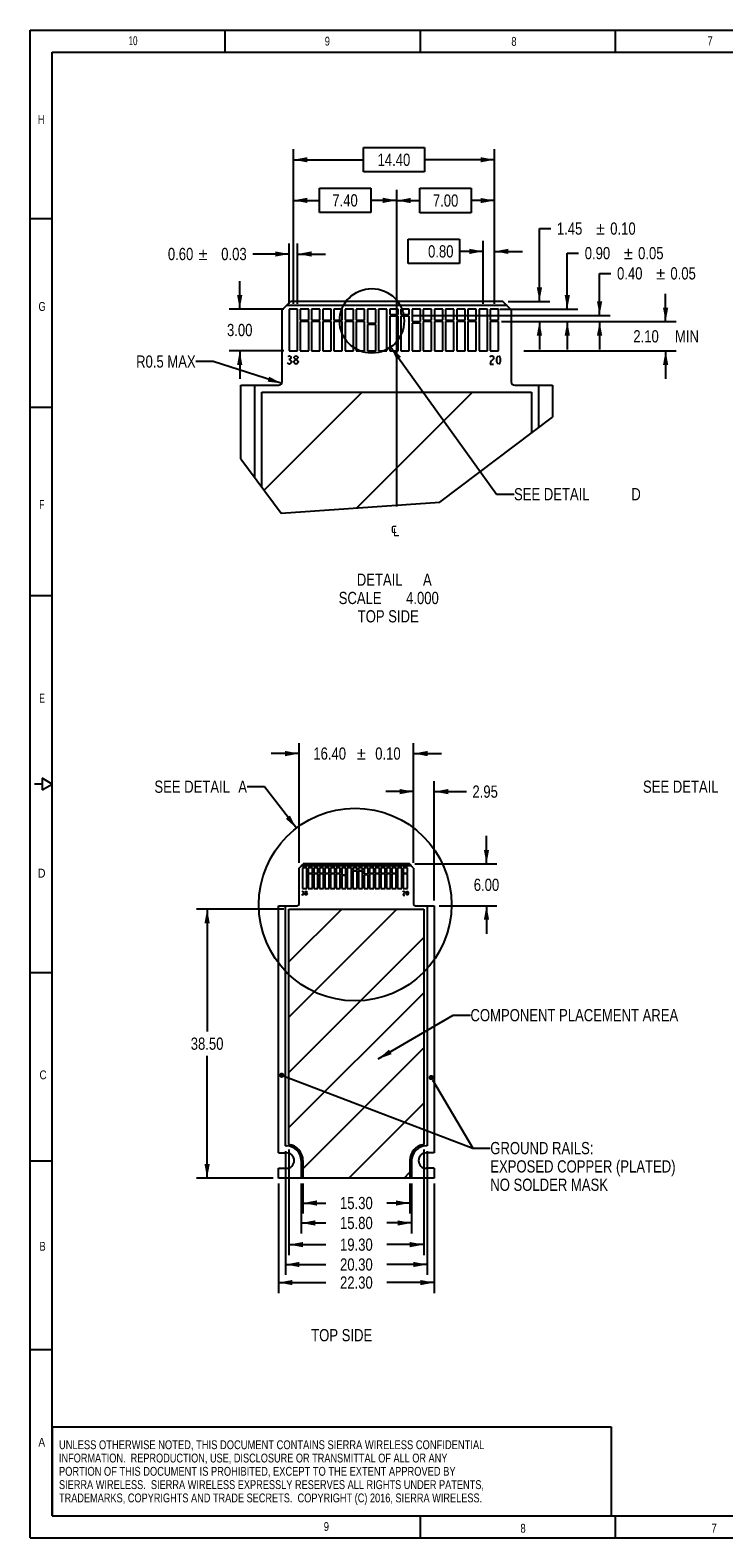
# Model space of a CAD drawing. Extents: x 0 to 559, y 0 to 432.
# Tile 1 of 14: x 0 to 199, y 0 to 432. Entities that reach past the tile are written whole.
import ezdxf
from ezdxf.enums import TextEntityAlignment as Align

# ---------------------------------------------------------------- set-up
doc = ezdxf.new("R2010")
doc.units = 0
doc.header["$LTSCALE"] = 30.734
doc.layers.get('0').update_dxf_attribs({"linetype": 'CONTINUOUS'})
for name, color, linetype in [('AXIS', 7, 'CONTINUOUS'), ('COSMETICS', 7, 'CONTINUOUS'), ('CURVES', 7, 'CONTINUOUS'), ('NOTES', 7, 'CONTINUOUS')]:
    doc.layers.add(name, color=color, linetype=linetype)
doc.styles.get("Standard").update_dxf_attribs({"font": 'txt', "width": 0.8})
doc.styles.add('TEXTSTYLE_1', font='gdt', dxfattribs={"width": 0.8})
doc.styles.add('TEXTSTYLE_2', font='txt', dxfattribs={"width": 1.25})
doc.styles.add('TEXTSTYLE_3', font='txt')
doc.dimstyles.get("Standard").update_dxf_attribs({"dimtxt": 0.18, "dimasz": 0.18, "dimexe": 0.18, "dimexo": 0.0625, "dimgap": 0.09, "dimtad": 0, "dimtih": 1, "dimtoh": 1, "dimzin": 0, "dimcen": 0.09, "dimazin": 3, "dimtfac": 1, "dimtofl": 0, "dimtmove": 0, "dimatfit": 3})

# ---------------------------------------------------------------- blocks, each defined once
blk = doc.blocks.new('_FILLED')
at = {"color": 0, "linetype": 'BYBLOCK'}
blk.add_solid([(0, 0), (-1, 0.1875), (-1, -0.1875)], dxfattribs=at)
blk = doc.blocks.new('*D4')
at = {"color": 2, "linetype": 'CONTINUOUS'}
for p, q in [((72.63, 180.03), (47.68, 180.03)), ((50.68, 180.03), (50.68, 145.03)), ((50.68, 103.03), (50.68, 138.03)), ((69.63, 103.03), (47.68, 103.03))]:
    blk.add_line(p, q, dxfattribs=at)
at = {"color": 2, "linetype": 'CONTINUOUS', "xscale": 4, "yscale": 4, "zscale": 4}
for p, rotation in [((50.68, 180.03), 90), ((50.68, 103.03), 270)]:
    blk.add_blockref('_FILLED', p, dxfattribs=dict(at, rotation=rotation))
at = {"color": 2, "linetype": 'CONTINUOUS', "width": 0.8}
blk.add_text('38.50', height=3.5, dxfattribs=at).set_placement((50.68, 139.78), align=Align.CENTER)
blk = doc.blocks.new('*D6')
at = {"color": 2, "linetype": 'CONTINUOUS'}
for p, q in [((130.69, 193.03), (130.69, 201.03)), ((110.13, 193.03), (133.69, 193.03)), ((117.13, 181.03), (133.69, 181.03)), ((130.69, 181.03), (130.69, 173.03))]:
    blk.add_line(p, q, dxfattribs=at)
at = {"color": 2, "linetype": 'CONTINUOUS', "xscale": 4, "yscale": 4, "zscale": 4}
for p, rotation in [((130.69, 193.03), 270), ((130.69, 181.03), 90)]:
    blk.add_blockref('_FILLED', p, dxfattribs=dict(at, rotation=rotation))
at = {"color": 2, "linetype": 'CONTINUOUS', "width": 0.8}
blk.add_text('6.00', height=3.5, dxfattribs=at).set_placement((130.69, 185.28), align=Align.CENTER)
blk = doc.blocks.new('*D7')
at = {"color": 2, "linetype": 'CONTINUOUS'}
for p, q in [((109.83, 193.33), (109.83, 216.72)), ((115.73, 182.53), (115.73, 216.72)), ((109.83, 213.72), (101.83, 213.72)), ((115.73, 213.72), (124.92, 213.72))]:
    blk.add_line(p, q, dxfattribs=at)
at = {"color": 2, "linetype": 'CONTINUOUS', "xscale": 4, "yscale": 4, "zscale": 4}
blk.add_blockref('_FILLED', (109.83, 213.72), dxfattribs=at)
at = {"color": 2, "linetype": 'CONTINUOUS', "xscale": 4, "yscale": 4, "zscale": 4, "rotation": 180}
blk.add_blockref('_FILLED', (115.73, 213.72), dxfattribs=at)
at = {"color": 2, "linetype": 'CONTINUOUS', "width": 0.8}
blk.add_text('2.95', height=3.5, dxfattribs=at).set_placement((126.67, 211.97))
blk = doc.blocks.new('*D8')
at = {"color": 2, "linetype": 'CONTINUOUS'}
for p, q in [((77.03, 224.62), (69.03, 224.62)), ((77.03, 193.33), (77.03, 227.62)), ((109.83, 193.33), (109.83, 227.62)), ((109.83, 224.62), (117.83, 224.62))]:
    blk.add_line(p, q, dxfattribs=at)
at = {"color": 2, "linetype": 'CONTINUOUS', "xscale": 4, "yscale": 4, "zscale": 4}
blk.add_blockref('_FILLED', (77.03, 224.62), dxfattribs=at)
at = {"color": 2, "linetype": 'CONTINUOUS', "xscale": 4, "yscale": 4, "zscale": 4, "rotation": 180}
blk.add_blockref('_FILLED', (109.83, 224.62), dxfattribs=at)
at = {"color": 2, "linetype": 'CONTINUOUS', "width": 0.8}
for s, p in [('16.40', (85.79, 222.87)), ('0.10', (102.47, 222.87))]:
    blk.add_text(s, height=3.5, dxfattribs=at).set_placement(p, align=Align.CENTER)
at = {"color": 2, "linetype": 'CONTINUOUS', "style": 'TEXTSTYLE_1'}
blk.add_text('`', height=3.5, dxfattribs=at).set_placement((94.83, 222.87), align=Align.CENTER)
blk = doc.blocks.new('*D10')
at = {"color": 2, "linetype": 'CONTINUOUS'}
for p, q in [((71.13, 101.53), (71.13, 70.11)), ((115.73, 101.53), (115.73, 70.11)), ((71.13, 73.11), (84.68, 73.11)), ((115.73, 73.11), (102.18, 73.11))]:
    blk.add_line(p, q, dxfattribs=at)
at = {"color": 2, "linetype": 'CONTINUOUS', "xscale": 4, "yscale": 4, "zscale": 4, "rotation": 180}
blk.add_blockref('_FILLED', (71.13, 73.11), dxfattribs=at)
at = {"color": 2, "linetype": 'CONTINUOUS', "xscale": 4, "yscale": 4, "zscale": 4}
blk.add_blockref('_FILLED', (115.73, 73.11), dxfattribs=at)
at = {"color": 2, "linetype": 'CONTINUOUS', "width": 0.8}
blk.add_text('22.30', height=3.5, dxfattribs=at).set_placement((93.43, 71.36), align=Align.CENTER)
blk = doc.blocks.new('*D12')
at = {"color": 2, "linetype": 'CONTINUOUS'}
for p, q in [((75.38, 353.92), (75.38, 386.05)), ((104.98, 295.33), (104.98, 386.05)), ((75.38, 383.05), (82.83, 383.05)), ((104.98, 383.05), (97.53, 383.05))]:
    blk.add_line(p, q, dxfattribs=at)
at = {"color": 2, "linetype": 'CONTINUOUS', "xscale": 4, "yscale": 4, "zscale": 4, "rotation": 180}
blk.add_blockref('_FILLED', (75.38, 383.05), dxfattribs=at)
at = {"color": 2, "linetype": 'CONTINUOUS', "xscale": 4, "yscale": 4, "zscale": 4}
blk.add_blockref('_FILLED', (104.98, 383.05), dxfattribs=at)
at = {"color": 2, "linetype": 'CONTINUOUS', "width": 0.8}
blk.add_text('7.40', height=3.5, dxfattribs=at).set_placement((90.18, 381.3), align=Align.CENTER)
blk = doc.blocks.new('*D15')
at = {"color": 2, "linetype": 'CONTINUOUS'}
for p, q in [((163.08, 350.12), (163.08, 362.14)), ((163.08, 362.14), (166.33, 362.14)), ((109.19, 350.12), (166.08, 350.12)), ((139.07, 348.32), (166.08, 348.32)), ((163.08, 348.32), (163.08, 340.32))]:
    blk.add_line(p, q, dxfattribs=at)
at = {"color": 2, "linetype": 'CONTINUOUS', "xscale": 4, "yscale": 4, "zscale": 4}
for p, rotation in [((163.08, 350.12), 270), ((163.08, 348.32), 90)]:
    blk.add_blockref('_FILLED', p, dxfattribs=dict(at, rotation=rotation))
at = {"color": 2, "linetype": 'CONTINUOUS', "width": 0.8}
for s, p in [('0.40', (168.08, 360.39)), ('0.05', (183.36, 360.39))]:
    blk.add_text(s, height=3.5, dxfattribs=at).set_placement(p)
at = {"color": 2, "linetype": 'CONTINUOUS', "style": 'TEXTSTYLE_1'}
blk.add_text('`', height=3.5, dxfattribs=at).set_placement((179.28, 360.39))
blk = doc.blocks.new('*D16')
at = {"color": 2, "linetype": 'CONTINUOUS'}
for p, q in [((153.83, 351.92), (153.83, 367.93)), ((153.83, 367.93), (157.08, 367.93)), ((134.56, 351.92), (156.83, 351.92)), ((135, 348.32), (156.83, 348.32)), ((153.83, 348.32), (153.83, 340.32))]:
    blk.add_line(p, q, dxfattribs=at)
at = {"color": 2, "linetype": 'CONTINUOUS', "xscale": 4, "yscale": 4, "zscale": 4}
for p, rotation in [((153.83, 351.92), 270), ((153.83, 348.32), 90)]:
    blk.add_blockref('_FILLED', p, dxfattribs=dict(at, rotation=rotation))
at = {"color": 2, "linetype": 'CONTINUOUS', "width": 0.8}
for s, p in [('0.90', (158.83, 366.18)), ('0.05', (174.11, 366.18))]:
    blk.add_text(s, height=3.5, dxfattribs=at).set_placement(p)
at = {"color": 2, "linetype": 'CONTINUOUS', "style": 'TEXTSTYLE_1'}
blk.add_text('`', height=3.5, dxfattribs=at).set_placement((170.03, 366.18))
blk = doc.blocks.new('*D17')
at = {"color": 2, "linetype": 'CONTINUOUS'}
for p, q in [((181.99, 348.32), (181.99, 356.32)), ((141.28, 348.32), (184.99, 348.32)), ((141.35, 339.92), (184.99, 339.92)), ((181.99, 339.92), (181.99, 331.92))]:
    blk.add_line(p, q, dxfattribs=at)
at = {"color": 2, "linetype": 'CONTINUOUS', "xscale": 4, "yscale": 4, "zscale": 4}
for p, rotation in [((181.99, 348.32), 270), ((181.99, 339.92), 90)]:
    blk.add_blockref('_FILLED', p, dxfattribs=dict(at, rotation=rotation))
at = {"color": 2, "linetype": 'CONTINUOUS', "width": 0.8}
for s, p in [('2.10', (176.39, 342.37)), (' MIN', (187.59, 342.37))]:
    blk.add_text(s, height=3.5, dxfattribs=at).set_placement(p, align=Align.CENTER)
blk = doc.blocks.new('*D22')
at = {"color": 2, "linetype": 'CONTINUOUS'}
for p, q in [((60.02, 351.92), (60.02, 359.92)), ((72.68, 351.92), (57.02, 351.92)), ((72.68, 339.92), (57.02, 339.92)), ((60.02, 339.92), (60.02, 331.92))]:
    blk.add_line(p, q, dxfattribs=at)
at = {"color": 2, "linetype": 'CONTINUOUS', "xscale": 4, "yscale": 4, "zscale": 4}
for p, rotation in [((60.02, 351.92), 270), ((60.02, 339.92), 90)]:
    blk.add_blockref('_FILLED', p, dxfattribs=dict(at, rotation=rotation))
at = {"color": 2, "linetype": 'CONTINUOUS', "width": 0.8}
blk.add_text('3.00', height=3.5, dxfattribs=at).set_placement((60.02, 344.17), align=Align.CENTER)
blk = doc.blocks.new('*D23')
at = {"color": 2, "linetype": 'CONTINUOUS'}
for p, q in [((74.18, 367.69), (63.76, 367.69)), ((74.18, 353.42), (74.18, 370.69)), ((76.58, 353.42), (76.58, 370.69)), ((76.58, 367.69), (84.58, 367.69))]:
    blk.add_line(p, q, dxfattribs=at)
at = {"color": 2, "linetype": 'CONTINUOUS', "xscale": 4, "yscale": 4, "zscale": 4}
blk.add_blockref('_FILLED', (74.18, 367.69), dxfattribs=at)
at = {"color": 2, "linetype": 'CONTINUOUS', "xscale": 4, "yscale": 4, "zscale": 4, "rotation": 180}
blk.add_blockref('_FILLED', (76.58, 367.69), dxfattribs=at)
at = {"color": 2, "linetype": 'CONTINUOUS', "width": 0.8}
for s, p in [('0.60', (46.73, 365.94)), ('0.03', (62.01, 365.94))]:
    blk.add_text(s, height=3.5, dxfattribs=at).set_placement(p, align=Align.RIGHT)
at = {"color": 2, "linetype": 'CONTINUOUS', "style": 'TEXTSTYLE_1'}
blk.add_text('`', height=3.5, dxfattribs=at).set_placement((50.81, 365.94), align=Align.RIGHT)
blk = doc.blocks.new('*D24')
at = {"color": 2, "linetype": 'CONTINUOUS'}
for p, q in [((75.38, 353.42), (75.38, 397.68)), ((132.98, 353.42), (132.98, 397.68)), ((75.38, 394.68), (95.43, 394.68)), ((132.98, 394.68), (112.93, 394.68))]:
    blk.add_line(p, q, dxfattribs=at)
at = {"color": 2, "linetype": 'CONTINUOUS', "xscale": 4, "yscale": 4, "zscale": 4, "rotation": 180}
blk.add_blockref('_FILLED', (75.38, 394.68), dxfattribs=at)
at = {"color": 2, "linetype": 'CONTINUOUS', "xscale": 4, "yscale": 4, "zscale": 4}
blk.add_blockref('_FILLED', (132.98, 394.68), dxfattribs=at)
at = {"color": 2, "linetype": 'CONTINUOUS', "width": 0.8}
blk.add_text('14.40', height=3.5, dxfattribs=at).set_placement((104.18, 392.93), align=Align.CENTER)
blk = doc.blocks.new('*D25')
at = {"color": 2, "linetype": 'CONTINUOUS'}
for p, q in [((104.98, 357.62), (104.98, 386)), ((132.98, 353.42), (132.98, 386)), ((104.98, 383), (111.63, 383)), ((132.98, 383), (126.33, 383))]:
    blk.add_line(p, q, dxfattribs=at)
at = {"color": 2, "linetype": 'CONTINUOUS', "xscale": 4, "yscale": 4, "zscale": 4, "rotation": 180}
blk.add_blockref('_FILLED', (104.98, 383), dxfattribs=at)
at = {"color": 2, "linetype": 'CONTINUOUS', "xscale": 4, "yscale": 4, "zscale": 4}
blk.add_blockref('_FILLED', (132.98, 383), dxfattribs=at)
at = {"color": 2, "linetype": 'CONTINUOUS', "width": 0.8}
blk.add_text('7.00', height=3.5, dxfattribs=at).set_placement((118.98, 381.25), align=Align.CENTER)
blk = doc.blocks.new('*D26')
at = {"color": 2, "linetype": 'CONTINUOUS'}
for p, q in [((129.78, 353.42), (129.78, 371.44)), ((132.98, 353.42), (132.98, 371.44)), ((129.78, 368.44), (122.99, 368.44)), ((132.98, 368.44), (140.98, 368.44))]:
    blk.add_line(p, q, dxfattribs=at)
at = {"color": 2, "linetype": 'CONTINUOUS', "xscale": 4, "yscale": 4, "zscale": 4}
blk.add_blockref('_FILLED', (129.78, 368.44), dxfattribs=at)
at = {"color": 2, "linetype": 'CONTINUOUS', "xscale": 4, "yscale": 4, "zscale": 4, "rotation": 180}
blk.add_blockref('_FILLED', (132.98, 368.44), dxfattribs=at)
at = {"color": 2, "linetype": 'CONTINUOUS', "width": 0.8}
blk.add_text('0.80', height=3.5, dxfattribs=at).set_placement((121.24, 366.69), align=Align.RIGHT)
blk = doc.blocks.new('*D27')
at = {"color": 2, "linetype": 'CONTINUOUS'}
for p, q in [((145.85, 354.12), (145.85, 374.97)), ((145.85, 374.97), (149.1, 374.97)), ((136.88, 354.12), (148.85, 354.12)), ((135.15, 348.32), (148.85, 348.32)), ((145.85, 348.32), (145.85, 340.32))]:
    blk.add_line(p, q, dxfattribs=at)
at = {"color": 2, "linetype": 'CONTINUOUS', "xscale": 4, "yscale": 4, "zscale": 4}
for p, rotation in [((145.85, 354.12), 270), ((145.85, 348.32), 90)]:
    blk.add_blockref('_FILLED', p, dxfattribs=dict(at, rotation=rotation))
at = {"color": 2, "linetype": 'CONTINUOUS', "width": 0.8}
for s, p in [('1.45', (150.85, 373.22)), ('0.10', (166.13, 373.22))]:
    blk.add_text(s, height=3.5, dxfattribs=at).set_placement(p)
at = {"color": 2, "linetype": 'CONTINUOUS', "style": 'TEXTSTYLE_1'}
blk.add_text('`', height=3.5, dxfattribs=at).set_placement((162.05, 373.22))
blk = doc.blocks.new('*D30')
at = {"color": 2, "linetype": 'CONTINUOUS'}
for p, q in [((78.13, 101.53), (78.13, 92.89)), ((108.73, 101.53), (108.73, 92.89)), ((78.13, 95.89), (84.68, 95.89)), ((108.73, 95.89), (102.18, 95.89))]:
    blk.add_line(p, q, dxfattribs=at)
at = {"color": 2, "linetype": 'CONTINUOUS', "xscale": 4, "yscale": 4, "zscale": 4, "rotation": 180}
blk.add_blockref('_FILLED', (78.13, 95.89), dxfattribs=at)
at = {"color": 2, "linetype": 'CONTINUOUS', "xscale": 4, "yscale": 4, "zscale": 4}
blk.add_blockref('_FILLED', (108.73, 95.89), dxfattribs=at)
at = {"color": 2, "linetype": 'CONTINUOUS', "width": 0.8}
blk.add_text('15.30', height=3.5, dxfattribs=at).set_placement((93.43, 94.14), align=Align.CENTER)
blk = doc.blocks.new('*D31')
at = {"color": 2, "linetype": 'CONTINUOUS'}
for p, q in [((74.13, 111.18), (74.13, 80.98)), ((112.73, 111.18), (112.73, 80.98)), ((74.13, 83.98), (84.68, 83.98)), ((112.73, 83.98), (102.18, 83.98))]:
    blk.add_line(p, q, dxfattribs=at)
at = {"color": 2, "linetype": 'CONTINUOUS', "xscale": 4, "yscale": 4, "zscale": 4, "rotation": 180}
blk.add_blockref('_FILLED', (74.13, 83.98), dxfattribs=at)
at = {"color": 2, "linetype": 'CONTINUOUS', "xscale": 4, "yscale": 4, "zscale": 4}
blk.add_blockref('_FILLED', (112.73, 83.98), dxfattribs=at)
at = {"color": 2, "linetype": 'CONTINUOUS', "width": 0.8}
blk.add_text('19.30', height=3.5, dxfattribs=at).set_placement((93.43, 82.23), align=Align.CENTER)
blk = doc.blocks.new('*D38')
at = {"color": 2, "linetype": 'CONTINUOUS'}
for p, q in [((73.13, 110.73), (73.13, 75.29)), ((113.73, 110.73), (113.73, 75.29)), ((73.13, 78.29), (84.68, 78.29)), ((113.73, 78.29), (102.18, 78.29))]:
    blk.add_line(p, q, dxfattribs=at)
at = {"color": 2, "linetype": 'CONTINUOUS', "xscale": 4, "yscale": 4, "zscale": 4, "rotation": 180}
blk.add_blockref('_FILLED', (73.13, 78.29), dxfattribs=at)
at = {"color": 2, "linetype": 'CONTINUOUS', "xscale": 4, "yscale": 4, "zscale": 4}
blk.add_blockref('_FILLED', (113.73, 78.29), dxfattribs=at)
at = {"color": 2, "linetype": 'CONTINUOUS', "width": 0.8}
blk.add_text('20.30', height=3.5, dxfattribs=at).set_placement((93.43, 76.54), align=Align.CENTER)
blk = doc.blocks.new('*D39')
at = {"color": 2, "linetype": 'CONTINUOUS'}
for p, q in [((77.63, 101.53), (77.63, 87.18)), ((109.23, 101.53), (109.23, 87.18)), ((77.63, 90.18), (84.68, 90.18)), ((109.23, 90.18), (102.18, 90.18))]:
    blk.add_line(p, q, dxfattribs=at)
at = {"color": 2, "linetype": 'CONTINUOUS', "xscale": 4, "yscale": 4, "zscale": 4, "rotation": 180}
blk.add_blockref('_FILLED', (77.63, 90.18), dxfattribs=at)
at = {"color": 2, "linetype": 'CONTINUOUS', "xscale": 4, "yscale": 4, "zscale": 4}
blk.add_blockref('_FILLED', (109.23, 90.18), dxfattribs=at)
at = {"color": 2, "linetype": 'CONTINUOUS', "width": 0.8}
blk.add_text('15.80', height=3.5, dxfattribs=at).set_placement((93.43, 88.43), align=Align.CENTER)

msp = doc.modelspace()

# ---------------------------------------------------------------- linework, layer by layer
at = {"color": 7, "linetype": 'CONTINUOUS'}
for p, q in [((0, 0), (0, 431.8)), ((0, 431.8), (558.8, 431.8)), ((55.88, 425.45), (55.88, 431.8)), ((111.76, 425.45), (111.76, 431.8)), ((167.64, 425.45), (167.64, 431.8)), ((6.35, 6.35), (6.35, 425.45)), ((6.35, 425.45), (552.45, 425.45)), ((0, 377.825), (6.35, 377.825)), ((72.176, 351.725), (74.576, 354.125)), ((135.376, 354.125), (74.576, 354.125)), ((137.776, 351.725), (135.376, 354.125)), ((72.176, 331.125), (72.176, 351.725)), ((136.576, 352.925), (73.376, 352.925)), ((74.176, 351.925), (74.176, 339.925)), ((76.576, 351.925), (74.176, 351.925)), ((76.576, 339.925), (76.576, 351.925)), ((77.376, 351.925), (77.376, 348.725)), ((79.776, 351.925), (77.376, 351.925)), ((79.776, 348.725), (79.776, 351.925)), ((80.576, 351.925), (80.576, 348.725)), ((82.976, 351.925), (80.576, 351.925)), ((82.976, 348.725), (82.976, 351.925)), ((83.776, 351.925), (83.776, 348.725)), ((86.176, 351.925), (83.776, 351.925)), ((86.176, 348.725), (86.176, 351.925)), ((86.976, 351.925), (86.976, 348.725)), ((89.376, 351.925), (86.976, 351.925)), ((89.376, 348.725), (89.376, 351.925)), ((90.176, 351.925), (90.176, 348.725)), ((92.576, 351.925), (90.176, 351.925)), ((92.576, 348.725), (92.576, 351.925)), ((93.376, 351.925), (93.376, 348.725)), ((95.776, 351.925), (93.376, 351.925)), ((95.776, 348.725), (95.776, 351.925)), ((96.576, 351.925), (96.576, 347.925)), ((98.976, 351.925), (96.576, 351.925)), ((98.976, 347.925), (98.976, 351.925)), ((99.776, 351.925), (99.776, 339.925)), ((102.176, 351.925), (99.776, 351.925)), ((102.176, 339.925), (102.176, 351.925)), ((102.976, 351.925), (102.976, 350.325)), ((105.376, 351.925), (102.976, 351.925)), ((102.976, 350.325), (105.376, 350.325)), ((102.976, 349.925), (102.976, 339.925)), ((105.376, 349.925), (102.976, 349.925)), ((105.376, 350.325), (105.376, 351.925)), ((105.376, 339.925), (105.376, 349.925)), ((106.176, 351.925), (106.176, 350.325)), ((108.576, 351.925), (106.176, 351.925)), ((106.176, 350.325), (108.576, 350.325)), ((106.176, 349.925), (106.176, 339.925)), ((108.576, 349.925), (106.176, 349.925)), ((108.576, 350.325), (108.576, 351.925)), ((108.576, 339.925), (108.576, 349.925)), ((109.376, 351.925), (109.376, 348.325)), ((111.776, 351.925), (109.376, 351.925)), ((111.776, 348.325), (111.776, 351.925)), ((112.576, 351.925), (112.576, 348.725)), ((114.976, 351.925), (112.576, 351.925)), ((114.976, 348.725), (114.976, 351.925)), ((115.776, 351.925), (115.776, 348.725)), ((118.176, 351.925), (115.776, 351.925)), ((118.176, 348.725), (118.176, 351.925)), ((118.976, 351.925), (118.976, 348.725)), ((121.376, 351.925), (118.976, 351.925)), ((121.376, 348.725), (121.376, 351.925)), ((122.176, 351.925), (122.176, 348.725)), ((124.576, 351.925), (122.176, 351.925)), ((124.576, 348.725), (124.576, 351.925)), ((125.376, 351.925), (125.376, 348.725)), ((127.776, 351.925), (125.376, 351.925)), ((127.776, 348.725), (127.776, 351.925)), ((128.576, 351.925), (128.576, 339.925)), ((130.976, 351.925), (128.576, 351.925)), ((130.976, 339.925), (130.976, 351.925)), ((131.776, 351.925), (131.776, 348.725)), ((134.176, 351.925), (131.776, 351.925)), ((134.176, 348.725), (134.176, 351.925)), ((137.776, 351.725), (137.776, 331.125)), ((77.376, 348.725), (79.776, 348.725)), ((77.376, 348.325), (77.376, 339.925)), ((79.776, 348.325), (77.376, 348.325)), ((79.776, 339.925), (79.776, 348.325)), ((80.576, 348.725), (82.976, 348.725)), ((80.576, 348.325), (80.576, 339.925)), ((82.976, 348.325), (80.576, 348.325)), ((82.976, 339.925), (82.976, 348.325)), ((83.776, 348.725), (86.176, 348.725)), ((83.776, 348.325), (83.776, 339.925)), ((86.176, 348.325), (83.776, 348.325)), ((86.176, 339.925), (86.176, 348.325)), ((86.976, 348.725), (89.376, 348.725)), ((86.976, 348.325), (86.976, 339.925)), ((89.376, 348.325), (86.976, 348.325)), ((89.376, 339.925), (89.376, 348.325)), ((90.176, 348.725), (92.576, 348.725)), ((90.176, 348.325), (90.176, 339.925)), ((92.576, 348.325), (90.176, 348.325)), ((92.576, 339.925), (92.576, 348.325)), ((93.376, 348.725), (95.776, 348.725)), ((93.376, 348.325), (93.376, 339.925)), ((95.776, 348.325), (93.376, 348.325)), ((95.776, 339.925), (95.776, 348.325)), ((96.576, 347.925), (98.976, 347.925)), ((96.576, 347.525), (96.576, 339.925)), ((98.976, 347.525), (96.576, 347.525)), ((98.976, 339.925), (98.976, 347.525)), ((109.376, 348.325), (111.776, 348.325)), ((109.376, 347.925), (109.376, 339.925)), ((111.776, 347.925), (109.376, 347.925)), ((111.776, 339.925), (111.776, 347.925)), ((112.576, 348.725), (114.976, 348.725)), ((112.576, 348.325), (112.576, 339.925)), ((114.976, 348.325), (112.576, 348.325)), ((114.976, 339.925), (114.976, 348.325)), ((115.776, 348.725), (118.176, 348.725)), ((115.776, 348.325), (115.776, 339.925)), ((118.176, 348.325), (115.776, 348.325)), ((118.176, 339.925), (118.176, 348.325)), ((118.976, 348.725), (121.376, 348.725)), ((118.976, 348.325), (118.976, 339.925)), ((121.376, 348.325), (118.976, 348.325)), ((121.376, 339.925), (121.376, 348.325)), ((122.176, 348.725), (124.576, 348.725)), ((122.176, 348.325), (122.176, 339.925)), ((124.576, 348.325), (122.176, 348.325)), ((124.576, 339.925), (124.576, 348.325)), ((125.376, 348.725), (127.776, 348.725)), ((125.376, 348.325), (125.376, 339.925)), ((127.776, 348.325), (125.376, 348.325)), ((127.776, 339.925), (127.776, 348.325)), ((131.776, 348.725), (134.176, 348.725)), ((134.176, 348.325), (131.776, 348.325)), ((131.776, 348.325), (131.776, 339.925)), ((134.176, 339.925), (134.176, 348.325)), ((74.176, 339.925), (76.576, 339.925)), ((77.376, 339.925), (79.776, 339.925)), ((80.576, 339.925), (82.976, 339.925)), ((83.776, 339.925), (86.176, 339.925)), ((86.976, 339.925), (89.376, 339.925)), ((90.176, 339.925), (92.576, 339.925)), ((93.376, 339.925), (95.776, 339.925)), ((96.576, 339.925), (98.976, 339.925)), ((99.776, 339.925), (102.176, 339.925)), ((102.976, 339.925), (105.376, 339.925)), ((106.176, 339.925), (108.576, 339.925)), ((109.376, 339.925), (111.776, 339.925)), ((112.576, 339.925), (114.976, 339.925)), ((115.776, 339.925), (118.176, 339.925)), ((118.976, 339.925), (121.376, 339.925)), ((122.176, 339.925), (124.576, 339.925)), ((125.376, 339.925), (127.776, 339.925)), ((128.576, 339.925), (130.976, 339.925)), ((131.776, 339.925), (134.176, 339.925)), ((60.376, 330.125), (71.176, 330.125)), ((138.776, 330.125), (149.576, 330.125)), ((0, 323.85), (6.35, 323.85)), ((117.351, 296.575), (149.576, 320.957)), ((60.376, 309.03), (71.888, 293.439)), ((71.888, 293.439), (117.351, 296.575)), ((0, 269.875), (6.35, 269.875)), ((3.458, 217.57), (3.458, 214.23)), ((6.35, 215.9), (3.458, 217.57)), ((3.458, 215.9), (1.27, 215.9)), ((3.458, 214.23), (6.35, 215.9)), ((77.029, 191.831), (78.229, 193.031)), ((77.029, 181.531), (77.029, 191.831)), ((109.229, 192.431), (77.629, 192.431)), ((78.029, 191.931), (78.029, 185.931)), ((79.229, 191.931), (78.029, 191.931)), ((108.629, 193.031), (78.229, 193.031)), ((79.229, 185.931), (79.229, 191.931)), ((79.629, 191.931), (79.629, 190.331)), ((80.829, 191.931), (79.629, 191.931)), ((79.629, 190.331), (80.829, 190.331)), ((79.629, 190.131), (79.629, 185.931)), ((80.829, 190.131), (79.629, 190.131)), ((80.829, 190.331), (80.829, 191.931)), ((80.829, 185.931), (80.829, 190.131)), ((81.229, 191.931), (81.229, 190.331)), ((82.429, 191.931), (81.229, 191.931)), ((81.229, 190.331), (82.429, 190.331)), ((81.229, 190.131), (81.229, 185.931)), ((82.429, 190.131), (81.229, 190.131)), ((82.429, 190.331), (82.429, 191.931)), ((82.429, 185.931), (82.429, 190.131)), ((82.829, 191.931), (82.829, 190.331)), ((84.029, 191.931), (82.829, 191.931)), ((82.829, 190.331), (84.029, 190.331)), ((82.829, 190.131), (82.829, 185.931)), ((84.029, 190.131), (82.829, 190.131)), ((84.029, 190.331), (84.029, 191.931)), ((84.029, 185.931), (84.029, 190.131)), ((84.429, 191.931), (84.429, 190.331)), ((85.629, 191.931), (84.429, 191.931)), ((84.429, 190.331), (85.629, 190.331)), ((84.429, 190.131), (84.429, 185.931)), ((85.629, 190.131), (84.429, 190.131)), ((85.629, 190.331), (85.629, 191.931)), ((85.629, 185.931), (85.629, 190.131)), ((86.029, 191.931), (86.029, 190.331)), ((87.229, 191.931), (86.029, 191.931)), ((86.029, 190.331), (87.229, 190.331)), ((86.029, 190.131), (86.029, 185.931)), ((87.229, 190.131), (86.029, 190.131)), ((87.229, 190.331), (87.229, 191.931)), ((87.229, 185.931), (87.229, 190.131)), ((87.629, 191.931), (87.629, 190.331)), ((88.829, 191.931), (87.629, 191.931)), ((87.629, 190.331), (88.829, 190.331)), ((87.629, 190.131), (87.629, 185.931)), ((88.829, 190.131), (87.629, 190.131)), ((88.829, 190.331), (88.829, 191.931)), ((88.829, 185.931), (88.829, 190.131)), ((89.229, 191.931), (89.229, 189.931)), ((90.429, 191.931), (89.229, 191.931)), ((90.429, 189.931), (90.429, 191.931)), ((90.829, 191.931), (90.829, 185.931)), ((92.029, 191.931), (90.829, 191.931)), ((92.029, 185.931), (92.029, 191.931)), ((92.429, 191.931), (92.429, 191.131)), ((93.629, 191.931), (92.429, 191.931)), ((92.429, 191.131), (93.629, 191.131)), ((92.429, 190.931), (92.429, 185.931)), ((93.629, 190.931), (92.429, 190.931)), ((93.629, 191.131), (93.629, 191.931)), ((93.629, 185.931), (93.629, 190.931)), ((94.029, 191.931), (94.029, 191.131)), ((95.229, 191.931), (94.029, 191.931)), ((94.029, 191.131), (95.229, 191.131)), ((94.029, 190.931), (94.029, 185.931)), ((95.229, 190.931), (94.029, 190.931)), ((95.229, 191.131), (95.229, 191.931)), ((95.229, 185.931), (95.229, 190.931)), ((95.629, 191.931), (95.629, 190.131)), ((96.829, 191.931), (95.629, 191.931)), ((95.629, 190.131), (96.829, 190.131)), ((96.829, 190.131), (96.829, 191.931)), ((97.229, 191.931), (97.229, 190.331)), ((98.429, 191.931), (97.229, 191.931)), ((97.229, 190.331), (98.429, 190.331)), ((97.229, 190.131), (97.229, 185.931)), ((98.429, 190.131), (97.229, 190.131)), ((98.429, 190.331), (98.429, 191.931)), ((98.429, 185.931), (98.429, 190.131)), ((98.829, 191.931), (98.829, 190.331)), ((100.029, 191.931), (98.829, 191.931)), ((98.829, 190.331), (100.029, 190.331)), ((98.829, 190.131), (98.829, 185.931)), ((100.029, 190.131), (98.829, 190.131)), ((100.029, 190.331), (100.029, 191.931)), ((100.029, 185.931), (100.029, 190.131)), ((100.429, 191.931), (100.429, 190.331)), ((101.629, 191.931), (100.429, 191.931)), ((100.429, 190.331), (101.629, 190.331)), ((100.429, 190.131), (100.429, 185.931)), ((101.629, 190.131), (100.429, 190.131)), ((101.629, 190.331), (101.629, 191.931)), ((101.629, 185.931), (101.629, 190.131)), ((102.029, 191.931), (102.029, 190.331)), ((103.229, 191.931), (102.029, 191.931)), ((102.029, 190.331), (103.229, 190.331)), ((102.029, 190.131), (102.029, 185.931)), ((103.229, 190.131), (102.029, 190.131)), ((103.229, 190.331), (103.229, 191.931)), ((103.229, 185.931), (103.229, 190.131)), ((103.629, 191.931), (103.629, 190.331)), ((104.829, 191.931), (103.629, 191.931)), ((103.629, 190.331), (104.829, 190.331)), ((103.629, 190.131), (103.629, 185.931)), ((104.829, 190.131), (103.629, 190.131)), ((104.829, 190.331), (104.829, 191.931)), ((104.829, 185.931), (104.829, 190.131)), ((105.229, 191.931), (105.229, 185.931)), ((106.429, 191.931), (105.229, 191.931)), ((106.429, 185.931), (106.429, 191.931)), ((106.829, 191.931), (106.829, 190.331)), ((108.029, 191.931), (106.829, 191.931)), ((106.829, 190.331), (108.029, 190.331)), ((106.829, 190.131), (106.829, 185.931)), ((108.029, 190.131), (106.829, 190.131)), ((108.029, 190.331), (108.029, 191.931)), ((108.029, 185.931), (108.029, 190.131)), ((109.829, 191.831), (108.629, 193.031)), ((109.829, 191.831), (109.829, 181.531)), ((78.029, 185.931), (79.229, 185.931)), ((79.629, 185.931), (80.829, 185.931)), ((81.229, 185.931), (82.429, 185.931)), ((82.829, 185.931), (84.029, 185.931)), ((84.429, 185.931), (85.629, 185.931)), ((86.029, 185.931), (87.229, 185.931)), ((87.629, 185.931), (88.829, 185.931)), ((89.229, 189.931), (90.429, 189.931)), ((89.229, 189.731), (89.229, 185.931)), ((90.429, 189.731), (89.229, 189.731)), ((89.229, 185.931), (90.429, 185.931)), ((90.429, 185.931), (90.429, 189.731)), ((90.829, 185.931), (92.029, 185.931)), ((92.429, 185.931), (93.629, 185.931)), ((94.029, 185.931), (95.229, 185.931)), ((95.629, 189.931), (95.629, 185.931)), ((96.829, 189.931), (95.629, 189.931)), ((95.629, 185.931), (96.829, 185.931)), ((96.829, 185.931), (96.829, 189.931)), ((97.229, 185.931), (98.429, 185.931)), ((98.829, 185.931), (100.029, 185.931)), ((100.429, 185.931), (101.629, 185.931)), ((102.029, 185.931), (103.229, 185.931)), ((103.629, 185.931), (104.829, 185.931)), ((105.229, 185.931), (106.429, 185.931)), ((106.829, 185.931), (108.029, 185.931)), ((71.129, 181.031), (76.529, 181.031)), ((110.329, 181.031), (115.729, 181.031)), ((0, 161.925), (6.35, 161.925)), ((0, 107.95), (6.35, 107.95)), ((115.729, 103.031), (71.129, 103.031)), ((0, 53.975), (6.35, 53.975)), ((6.35, 6.35), (552.45, 6.35)), ((111.76, 0), (111.76, 6.35)), ((167.64, 0), (167.64, 6.35)), ((0, 0), (558.8, 0))]:
    msp.add_line(p, q, dxfattribs=at)
at = {"color": 2, "linetype": 'CONTINUOUS'}
for p, q in [((95.426, 391.183), (95.426, 398.183)), ((95.426, 398.183), (112.926, 398.183)), ((112.926, 398.183), (112.926, 391.183)), ((112.926, 391.183), (95.426, 391.183)), ((82.826, 379.551), (82.826, 386.551)), ((82.826, 386.551), (97.526, 386.551)), ((97.526, 386.551), (97.526, 379.551)), ((111.626, 379.502), (111.626, 386.502)), ((111.626, 386.502), (126.326, 386.502)), ((126.326, 386.502), (126.326, 379.502)), ((97.526, 379.551), (82.826, 379.551)), ((126.326, 379.502), (111.626, 379.502)), ((108.294, 364.939), (108.294, 371.939)), ((108.294, 371.939), (122.994, 371.939)), ((122.994, 371.939), (122.994, 364.939)), ((122.994, 364.939), (108.294, 364.939)), ((6.35, 31.75), (166.37, 31.75)), ((6.35, 31.75), (6.35, 6.35)), ((166.37, 31.75), (166.37, 6.35)), ((6.35, 6.35), (166.37, 6.35))]:
    msp.add_line(p, q, dxfattribs=at)
for centre, radius in [((97.861, 348.542), 9.248), ((93.075, 181.366), 27.601)]:
    msp.add_circle(centre, radius, dxfattribs=at)
at = {"color": 7, "linetype": 'CONTINUOUS'}
for centre, radius, start, end in [((71.176, 331.125), 1, 270, 0), ((138.776, 331.125), 1, 180, 270), ((76.529, 181.531), 0.5, 270, 0), ((110.329, 181.531), 0.5, 180, 270)]:
    msp.add_arc(centre, radius, start, end, dxfattribs=at)
at = {"layer": 'AXIS', "color": 7, "linetype": 'CONTINUOUS'}
for p, q in [((60.376, 309.03), (60.376, 330.125)), ((149.576, 330.125), (149.576, 320.957)), ((71.129, 110.231), (71.129, 181.031)), ((115.729, 181.031), (115.729, 110.231)), ((71.129, 110.231), (73.429, 110.231)), ((115.729, 110.231), (113.429, 110.231)), ((71.129, 105.831), (73.429, 105.831)), ((71.129, 103.031), (71.129, 105.831)), ((115.729, 105.831), (113.429, 105.831)), ((115.729, 105.831), (115.729, 103.031))]:
    msp.add_line(p, q, dxfattribs=at)
for centre, start, end in [((73.429, 108.031), 270, 90), ((113.429, 108.031), 90, 270)]:
    msp.add_arc(centre, 2.2, start, end, dxfattribs=at)
at = {"layer": 'COSMETICS', "color": 7, "linetype": 'CONTINUOUS'}
for p, q in [((60.376, 309.03), (60.376, 330.125)), ((60.376, 330.125), (64.376, 330.125)), ((64.376, 303.613), (64.376, 330.125)), ((145.576, 330.125), (149.576, 330.125)), ((145.576, 330.125), (145.576, 317.931)), ((149.576, 330.125), (149.576, 320.957)), ((66.376, 300.904), (66.376, 328.125)), ((66.376, 328.125), (143.576, 328.125)), ((143.576, 328.125), (143.576, 316.417)), ((71.129, 110.231), (71.129, 181.031)), ((71.129, 181.031), (73.129, 181.031)), ((73.129, 112.231), (73.129, 181.031)), ((74.129, 112.678), (74.129, 180.031)), ((74.129, 180.031), (112.729, 180.031)), ((112.729, 180.031), (112.729, 112.678)), ((113.729, 181.031), (113.729, 112.231)), ((113.729, 181.031), (115.729, 181.031)), ((115.729, 181.031), (115.729, 110.231)), ((71.129, 110.231), (73.429, 110.231)), ((73.129, 112.231), (73.429, 112.231)), ((77.629, 108.031), (77.629, 103.031)), ((78.129, 108.031), (78.129, 103.031)), ((108.729, 108.031), (108.729, 103.031)), ((109.229, 108.031), (109.229, 103.031)), ((113.729, 112.231), (113.429, 112.231)), ((115.729, 110.231), (113.429, 110.231)), ((71.129, 105.831), (73.429, 105.831)), ((71.129, 103.031), (71.129, 105.831)), ((115.729, 105.831), (113.429, 105.831)), ((115.729, 105.831), (115.729, 103.031)), ((77.629, 103.031), (71.129, 103.031)), ((108.729, 103.031), (78.129, 103.031)), ((115.729, 103.031), (109.229, 103.031))]:
    msp.add_line(p, q, dxfattribs=at)
at = {"layer": 'COSMETICS', "color": 2, "linetype": 'CONTINUOUS'}
for p, q in [((67.008, 300.048), (95.084, 328.125)), ((93.5, 294.93), (126.695, 328.125)), ((74.129, 164.922), (89.238, 180.031)), ((74.129, 149.116), (105.043, 180.031)), ((74.129, 133.311), (112.729, 171.911)), ((74.129, 117.506), (112.729, 156.106)), ((78.129, 105.701), (112.729, 140.301)), ((91.264, 103.031), (112.729, 124.495)), ((107.069, 103.031), (108.729, 104.69))]:
    msp.add_line(p, q, dxfattribs=at)
at = {"layer": 'COSMETICS', "color": 7, "linetype": 'CONTINUOUS'}
for centre, radius, start, end in [((73.429, 108.031), 4.7, 0, 81.43472), ((113.429, 108.031), 4.7, 98.56528, 180), ((73.429, 108.031), 4.2, 0, 90), ((73.429, 108.031), 2.2, 270, 90), ((113.429, 108.031), 4.2, 90, 180), ((113.429, 108.031), 2.2, 90, 270)]:
    msp.add_arc(centre, radius, start, end, dxfattribs=at)
at = {"layer": 'CURVES', "color": 4, "linetype": 'CONTINUOUS'}
for p, q in [((73.856, 338.325), (74.096, 338.525)), ((74.096, 338.525), (74.336, 338.525)), ((74.096, 337.525), (74.336, 337.525)), ((74.336, 338.525), (74.576, 338.325)), ((74.576, 337.725), (74.336, 337.525)), ((74.336, 337.525), (74.576, 337.325)), ((74.576, 338.325), (74.696, 338.125)), ((74.696, 337.925), (74.576, 337.725)), ((74.576, 337.325), (74.816, 336.925)), ((74.696, 338.125), (74.696, 337.925)), ((74.816, 336.925), (74.816, 336.725)), ((75.536, 336.925), (75.776, 337.325)), ((75.536, 336.725), (75.536, 336.925)), ((75.656, 338.125), (75.776, 338.325)), ((75.656, 337.925), (75.656, 338.125)), ((75.776, 337.725), (75.656, 337.925)), ((75.776, 338.325), (76.016, 338.525)), ((76.016, 337.525), (75.776, 337.725)), ((75.776, 337.325), (76.016, 337.525)), ((76.016, 338.525), (76.256, 338.525)), ((76.016, 337.525), (76.256, 337.525)), ((76.256, 338.525), (76.496, 338.325)), ((76.496, 337.725), (76.256, 337.525)), ((76.256, 337.525), (76.496, 337.325)), ((76.496, 338.325), (76.616, 338.125)), ((76.616, 337.925), (76.496, 337.725)), ((76.496, 337.325), (76.736, 336.925)), ((76.616, 338.125), (76.616, 337.925)), ((76.736, 336.925), (76.736, 336.725)), ((131.736, 338.125), (131.856, 338.325)), ((131.856, 338.325), (132.096, 338.525)), ((132.096, 337.125), (131.856, 336.725)), ((132.096, 338.525), (132.336, 338.525)), ((132.576, 337.525), (132.096, 337.125)), ((132.336, 338.525), (132.576, 338.325)), ((132.576, 338.325), (132.696, 338.125)), ((132.696, 337.725), (132.576, 337.525)), ((132.696, 338.125), (132.696, 337.725)), ((133.656, 337.725), (133.776, 338.125)), ((133.656, 336.925), (133.656, 337.725)), ((133.776, 336.525), (133.656, 336.925)), ((133.776, 338.125), (133.896, 338.325)), ((133.896, 338.325), (134.136, 338.525)), ((134.136, 338.525), (134.376, 338.325)), ((134.376, 338.325), (134.496, 338.125)), ((134.496, 338.125), (134.616, 337.725)), ((134.616, 336.925), (134.496, 336.525)), ((134.616, 337.725), (134.616, 336.925)), ((73.856, 336.325), (73.736, 336.525)), ((74.096, 336.125), (73.856, 336.325)), ((74.336, 336.125), (74.096, 336.125)), ((74.576, 336.325), (74.336, 336.125)), ((74.816, 336.725), (74.576, 336.325)), ((75.776, 336.325), (75.536, 336.725)), ((76.016, 336.125), (75.776, 336.325)), ((76.256, 336.125), (76.016, 336.125)), ((76.496, 336.325), (76.256, 336.125)), ((76.736, 336.725), (76.496, 336.325)), ((131.856, 336.725), (131.736, 336.125)), ((131.736, 336.125), (132.696, 336.125)), ((133.896, 336.325), (133.776, 336.525)), ((134.136, 336.125), (133.896, 336.325)), ((134.376, 336.325), (134.136, 336.125)), ((134.496, 336.525), (134.376, 336.325)), ((77.869, 184.131), (77.809, 184.231)), ((77.869, 185.131), (77.989, 185.231)), ((77.989, 184.031), (77.869, 184.131)), ((77.989, 185.231), (78.109, 185.231)), ((77.989, 184.731), (78.109, 184.731)), ((78.109, 184.031), (77.989, 184.031)), ((78.109, 185.231), (78.229, 185.131)), ((78.229, 184.831), (78.109, 184.731)), ((78.109, 184.731), (78.229, 184.631)), ((78.229, 184.131), (78.109, 184.031)), ((78.229, 185.131), (78.289, 185.031)), ((78.289, 184.931), (78.229, 184.831)), ((78.229, 184.631), (78.349, 184.431)), ((78.349, 184.331), (78.229, 184.131)), ((78.289, 185.031), (78.289, 184.931)), ((78.349, 184.431), (78.349, 184.331)), ((78.709, 184.431), (78.829, 184.631)), ((78.709, 184.331), (78.709, 184.431)), ((78.829, 184.131), (78.709, 184.331)), ((78.769, 185.031), (78.829, 185.131)), ((78.769, 184.931), (78.769, 185.031)), ((78.829, 184.831), (78.769, 184.931)), ((78.829, 185.131), (78.949, 185.231)), ((78.949, 184.731), (78.829, 184.831)), ((78.829, 184.631), (78.949, 184.731)), ((78.949, 184.031), (78.829, 184.131)), ((78.949, 185.231), (79.069, 185.231)), ((78.949, 184.731), (79.069, 184.731)), ((79.069, 184.031), (78.949, 184.031)), ((79.069, 185.231), (79.189, 185.131)), ((79.189, 184.831), (79.069, 184.731)), ((79.069, 184.731), (79.189, 184.631)), ((79.189, 184.131), (79.069, 184.031)), ((79.189, 185.131), (79.249, 185.031)), ((79.249, 184.931), (79.189, 184.831)), ((79.189, 184.631), (79.309, 184.431)), ((79.309, 184.331), (79.189, 184.131)), ((79.249, 185.031), (79.249, 184.931)), ((79.309, 184.431), (79.309, 184.331)), ((106.809, 185.031), (106.869, 185.131)), ((106.869, 184.331), (106.809, 184.031)), ((106.809, 184.031), (107.289, 184.031)), ((106.869, 185.131), (106.989, 185.231)), ((106.989, 184.531), (106.869, 184.331)), ((106.989, 185.231), (107.109, 185.231)), ((107.229, 184.731), (106.989, 184.531)), ((107.109, 185.231), (107.229, 185.131)), ((107.229, 185.131), (107.289, 185.031)), ((107.289, 184.831), (107.229, 184.731)), ((107.289, 185.031), (107.289, 184.831)), ((107.769, 184.831), (107.829, 185.031)), ((107.769, 184.431), (107.769, 184.831)), ((107.829, 184.231), (107.769, 184.431)), ((107.829, 185.031), (107.889, 185.131)), ((107.889, 184.131), (107.829, 184.231)), ((107.889, 185.131), (108.009, 185.231)), ((108.009, 184.031), (107.889, 184.131)), ((108.009, 185.231), (108.129, 185.131)), ((108.129, 184.131), (108.009, 184.031)), ((108.129, 185.131), (108.189, 185.031)), ((108.189, 184.231), (108.129, 184.131)), ((108.189, 185.031), (108.249, 184.831)), ((108.249, 184.431), (108.189, 184.231)), ((108.249, 184.831), (108.249, 184.431))]:
    msp.add_line(p, q, dxfattribs=at)
at = {"layer": 'NOTES', "color": 2, "linetype": 'CONTINUOUS'}
for p, q in [((52.405, 336.887), (47.405, 336.887)), ((72.042, 330.625), (52.405, 336.887)), ((103.263, 341.035), (133.575, 298.902)), ((133.575, 298.902), (138.575, 298.902)), ((67.107, 215.123), (62.107, 215.123)), ((76.246, 203.243), (67.107, 215.123)), ((99.702, 137.147), (121.102, 149.697)), ((121.102, 149.697), (126.102, 149.697)), ((72.744, 132.224), (126.78, 111.629)), ((115.236, 131.193), (126.78, 111.629)), ((126.78, 111.629), (131.78, 111.629)), ((126.78, 111.629), (131.78, 111.629))]:
    msp.add_line(p, q, dxfattribs=at)
at = {"layer": 'NOTES', "color": 2, "linetype": 'CONTINUOUS', "const_width": 0.75}
for points in [[(71.669, 132.491, 1), (72.419, 132.491, 1)], [(114.48, 131.839, 1), (115.23, 131.839, 1)]]:
    msp.add_lwpolyline(points, format="xyb", close=True, dxfattribs=at)
at = {"layer": 'NOTES', "color": 2, "linetype": 'CONTINUOUS'}
for points in [[(106.207, 338.226), (103.263, 341.035), (104.99, 337.35)], [(68.003, 331.125), (72.042, 330.625), (68.459, 332.555)], [(73.213, 205.956), (76.246, 203.243), (74.402, 206.871)], [(102.773, 139.818), (99.702, 137.147), (103.532, 138.524)]]:
    msp.add_solid(points, dxfattribs=at)

# ---------------------------------------------------------------- texts
at = {"color": 7, "linetype": 'CONTINUOUS', "style": 'TEXTSTYLE_2'}
for s, width, p in [('10', 0.678571, (28.183, 427.51)), ('9', 0.785714, (84.367, 427.384)), ('8', 0.785714, (137.803, 427.315)), ('7', 0.785714, (193.986, 427.453)), ('H', 0.785714, (2.179, 404.964)), ('G', 0.785714, (2.389, 351.39)), ('F', 0.714286, (2.6, 294.665)), ('E', 0.714286, (2.6, 239.201)), ('D', 0.904762, (2.179, 189.089)), ('C', 0.833333, (2.672, 131.334)), ('B', 0.785714, (2.672, 82.235)), ('A', 0.857143, (2.345, 26.1)), ('9', 0.785714, (84.097, 1.965)), ('8', 0.785714, (140.426, 1.474)), ('7', 0.785714, (195.13, 1.474))]:
    msp.add_text(s, height=2.54, dxfattribs=dict(at, width=width)).set_placement(p)
at = {"layer": 'NOTES', "color": 2, "linetype": 'CONTINUOUS', "width": 0.8}
for s, p in [('R0.5 MAX', (47.405, 335.137)), ('SEE DETAIL  ', (59.307, 213.373)), ('A', (62.107, 213.373)), ('SEE DETAIL  ', (199.241, 213.389))]:
    msp.add_text(s, height=3.5, dxfattribs=at).set_placement(p, align=Align.RIGHT)
for s, p in [('SEE DETAIL  ', (138.575, 297.152)), ('D', (172.175, 297.152)), ('COMPONENT PLACEMENT AREA', (126.102, 147.947)), ('GROUND RAILS:', (131.78, 109.879)), ('EXPOSED COPPER (PLATED)', (131.78, 104.629)), ('NO SOLDER MASK', (131.78, 99.379)), ('TOP SIDE', (80.49, 56.297))]:
    msp.add_text(s, height=3.5, dxfattribs=at).set_placement(p)
at = {"layer": 'NOTES', "color": 2, "linetype": 'CONTINUOUS', "style": 'TEXTSTYLE_1'}
msp.add_text('q', height=3.5, dxfattribs=at).set_placement((103.282, 287.219))
at = {"layer": 'NOTES', "color": 2, "linetype": 'CONTINUOUS', "width": 0.8}
for s, p in [('DETAIL  ', (101.15, 272.68)), ('A', (113.75, 272.68)), ('SCALE  ', (95.55, 267.43)), ('4.000', (112.35, 267.43)), ('TOP SIDE', (102.55, 262.18))]:
    msp.add_text(s, height=3.5, dxfattribs=at).set_placement(p, align=Align.CENTER)
at = {"layer": 'NOTES', "color": 2, "linetype": 'CONTINUOUS', "style": 'TEXTSTYLE_3'}
for s, width, p in [('UNLESS OTHERWISE NOTED, THIS DOCUMENT CONTAINS SIERRA WIRELESS CONFIDENTIAL', 0.788254, (8.255, 25.4)), ('INFORMATION.  REPRODUCTION, USE, DISCLOSURE OR TRANSMITTAL OF ALL OR ANY', 0.771495, (8.255, 21.59)), ('PORTION OF THIS DOCUMENT IS PROHIBITED, EXCEPT TO THE EXTENT APPROVED BY', 0.784722, (8.255, 17.78)), ('TRADEMARKS, COPYRIGHTS AND TRADE SECRETS.  COPYRIGHT (C) 2016, SIERRA WIRELESS.', 0.773659, (8.255, 10.16)), ('SIERRA WIRELESS.  SIERRA WIRELESS EXPRESSLY RESERVES ALL RIGHTS UNDER PATENTS,', 0.775031, (8.255, 13.97))]:
    msp.add_text(s, height=2.54, dxfattribs=dict(at, width=width)).set_placement(p)

# ---------------------------------------------------------------- dimensions: what is measured, and where the dimension line sits
at = {"color": 2, "linetype": 'CONTINUOUS'}
for base, p1, p2, picture, middle in [((132.976, 394.683), (75.376, 351.925), (132.976, 351.925), '*D24', (104.176, 394.683)), ((132.976, 383.002), (104.976, 356.125), (132.976, 351.925), '*D25', (118.976, 383.002)), ((132.976, 368.439), (129.776, 351.925), (132.976, 351.925), '*D26', (115.644, 368.439)), ((109.829, 224.621), (77.029, 191.831), (109.829, 191.831), '*D8', (93.429, 224.621)), ((115.729, 213.721), (109.829, 191.831), (115.729, 181.031), '*D7', (132.265, 213.721)), ((113.729, 78.29), (73.129, 112.231), (113.729, 112.231), '*D38', (93.429, 78.29)), ((115.729, 73.107), (71.129, 103.031), (115.729, 103.031), '*D10', (93.429, 73.107)), ((108.729, 95.888), (78.129, 103.031), (108.729, 103.031), '*D30', (93.429, 95.888))]:
    dim = msp.add_linear_dim(base=base, p1=p1, p2=p2, dimstyle='STANDARD', dxfattribs=at)
    dim.commit()
    dim.dimension.update_dxf_attribs({"geometry": picture, "text_midpoint": middle, "dimtype": 160})
for base, p1, p2, angle, picture, middle in [((75.376, 383.051), (104.976, 293.828), (75.376, 352.425), 180, '*D12', (90.176, 383.051)), ((145.845, 348.325), (135.376, 354.125), (133.649, 348.325), 270, '*D27', (164.087, 374.966)), ((74.176, 367.694), (76.576, 351.925), (74.176, 351.925), 180, '*D23', (48.768, 367.694)), ((153.83, 348.325), (133.056, 351.925), (133.499, 348.325), 270, '*D16', (172.071, 367.925)), ((163.08, 348.325), (107.69, 350.125), (137.566, 348.325), 270, '*D15', (181.322, 362.143)), ((60.024, 339.925), (74.176, 351.925), (74.176, 339.925), 270, '*D22', (60.024, 345.925)), ((181.995, 339.925), (139.782, 348.325), (139.846, 339.925), 270, '*D17', (181.995, 344.125)), ((130.686, 181.031), (108.629, 193.031), (115.634, 181.031), 270, '*D6', (130.686, 187.031)), ((50.68, 180.031), (71.129, 103.031), (74.129, 180.031), 90, '*D4', (50.68, 141.531)), ((74.129, 83.98), (112.729, 112.678), (74.129, 112.678), 180, '*D31', (93.429, 83.98)), ((77.629, 90.182), (109.229, 103.031), (77.629, 103.031), 180, '*D39', (93.429, 90.182))]:
    dim = msp.add_linear_dim(base=base, p1=p1, p2=p2, angle=angle, dimstyle='STANDARD', dxfattribs=at)
    dim.commit()
    dim.dimension.update_dxf_attribs({"geometry": picture, "text_midpoint": middle, "dimtype": 160})

doc.saveas('drawing.dxf')
